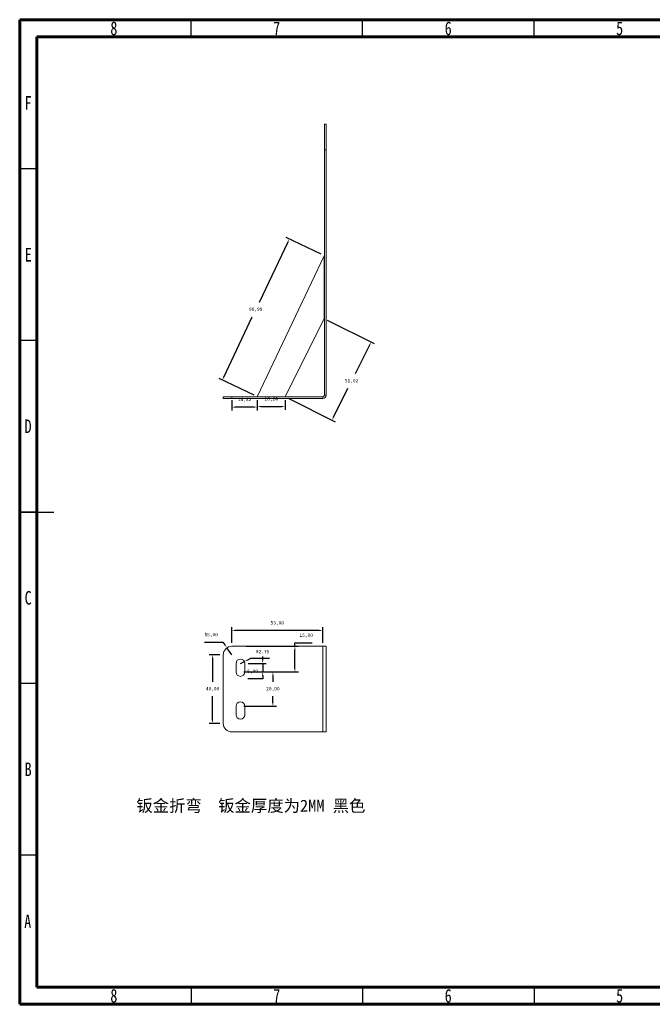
# Model space of a CAD drawing. Header units: millimetres. Extents: x 15 to 415, y 5 to 292.
# Tile 1 of 2: x 15 to 199, y 5 to 292. Entities that reach past the tile are written whole.
import ezdxf

# ---------------------------------------------------------------- set-up
doc = ezdxf.new("R2010")
doc.units = ezdxf.units.MM
doc.header["$PDSIZE"] = -1
doc.styles.add('SLDTEXTSTYLE0', font='TXT', dxfattribs={"width": 0.75})
doc.dimstyles.new('ISO-25', dxfattribs={"dimtxt": 2.5, "dimasz": 2.5, "dimexe": 1.25, "dimexo": 0.625, "dimtad": 1, "dimtxsty": 'Standard', "dimcen": 2.5, "dimadec": 0, "dimazin": 0, "dimtfac": 1, "dimtmove": 0, "dimatfit": 3, "dimfxl": 0, "dimarcsym": 0})

# ---------------------------------------------------------------- blocks, each defined once
blk = doc.blocks.new('*D6')
at = {"color": 4, "lineweight": -2, "transparency": 16777216}
for p, q in [((68.92, 110.55), (74.28, 110.55)), ((74.28, 110.55), (74.85, 109.74)), ((76.87, 106.87), (75.43, 108.92))]:
    blk.add_line(p, q, dxfattribs=at)
at = {"color": 4, "transparency": 16777216}
blk.add_solid([(74.99, 109.83), (74.72, 109.64), (75.43, 108.92)], dxfattribs=at)
at = {"layer": 'Defpoints', "color": 0, "transparency": 16777216}
for p in [(75.43, 108.92), (76.87, 106.87)]:
    blk.add_point(p, dxfattribs=at)
at = {"color": 4, "transparency": 16777216, "insert": (70.84, 112.66), "char_height": 1, "attachment_point": 5}
blk.add_mtext('R5,00', dxfattribs=at)
blk = doc.blocks.new('*D7')
at = {"color": 4, "lineweight": -2, "transparency": 16777216}
for p, q in [((76.87, 110.37), (76.87, 114.97)), ((103.37, 110.37), (103.37, 114.97)), ((102.37, 113.97), (77.87, 113.97))]:
    blk.add_line(p, q, dxfattribs=at)
at = {"color": 4, "transparency": 16777216}
for points in [[(77.87, 114.14), (77.87, 113.8), (76.87, 113.97)], [(102.37, 114.14), (102.37, 113.8), (103.37, 113.97)]]:
    blk.add_solid(points, dxfattribs=at)
at = {"layer": 'Defpoints', "color": 0, "transparency": 16777216}
for p in [(76.87, 113.97), (76.87, 109.37), (103.37, 109.37)]:
    blk.add_point(p, dxfattribs=at)
at = {"color": 4, "transparency": 16777216, "insert": (90.12, 116.08), "char_height": 1, "attachment_point": 5}
blk.add_mtext('53,00', dxfattribs=at)
blk = doc.blocks.new('*D8')
at = {"color": 4, "lineweight": -2, "transparency": 16777216}
for p, q in [((79.37, 104.37), (80.52, 104.92)), ((82.33, 105.78), (81.42, 105.35)), ((87.85, 105.78), (82.33, 105.78))]:
    blk.add_line(p, q, dxfattribs=at)
at = {"color": 4, "transparency": 16777216}
blk.add_solid([(81.35, 105.5), (81.5, 105.2), (80.52, 104.92)], dxfattribs=at)
at = {"layer": 'Defpoints', "color": 0, "transparency": 16777216}
for p in [(79.37, 104.37), (80.52, 104.92)]:
    blk.add_point(p, dxfattribs=at)
at = {"color": 4, "transparency": 16777216, "insert": (85.85, 107.8), "char_height": 1, "attachment_point": 5}
blk.add_mtext('R2.75', dxfattribs=at)
blk = doc.blocks.new('*D9')
at = {"color": 4, "lineweight": -2, "transparency": 16777216}
for p, q in [((85.86, 105.37), (85.86, 106.37)), ((81.64, 104.37), (86.86, 104.37)), ((85.86, 104.37), (85.86, 101.87)), ((81.64, 101.87), (86.86, 101.87)), ((85.86, 100.87), (85.86, 99.87)), ((85.86, 99.87), (81.5, 99.87))]:
    blk.add_line(p, q, dxfattribs=at)
at = {"color": 4, "transparency": 16777216}
for points in [[(85.69, 105.37), (86.03, 105.37), (85.86, 104.37)], [(85.69, 100.87), (86.03, 100.87), (85.86, 101.87)]]:
    blk.add_solid(points, dxfattribs=at)
at = {"layer": 'Defpoints', "color": 0, "transparency": 16777216}
for p in [(80.64, 104.37), (80.64, 101.87), (85.86, 101.87)]:
    blk.add_point(p, dxfattribs=at)
at = {"color": 4, "transparency": 16777216, "insert": (82.92, 101.98), "char_height": 1, "attachment_point": 5}
blk.add_mtext('5,00', dxfattribs=at)
blk = doc.blocks.new('*D10')
at = {"color": 4, "lineweight": -2, "transparency": 16777216}
for p, q in [((80.37, 101.87), (89.85, 101.87)), ((88.85, 100.87), (88.85, 98.98)), ((88.85, 92.87), (88.85, 94.77)), ((80.37, 91.87), (89.85, 91.87))]:
    blk.add_line(p, q, dxfattribs=at)
at = {"color": 4, "transparency": 16777216}
for points in [[(88.68, 100.87), (89.02, 100.87), (88.85, 101.87)], [(88.68, 92.87), (89.02, 92.87), (88.85, 91.87)]]:
    blk.add_solid(points, dxfattribs=at)
at = {"layer": 'Defpoints', "color": 0, "transparency": 16777216}
for p in [(79.37, 101.87), (79.37, 91.87), (88.85, 91.87)]:
    blk.add_point(p, dxfattribs=at)
at = {"color": 4, "transparency": 16777216, "insert": (88.85, 96.87), "char_height": 1, "attachment_point": 5}
blk.add_mtext('20,00', dxfattribs=at)
blk = doc.blocks.new('*D11')
at = {"color": 4, "lineweight": -2, "transparency": 16777216}
for p, q in [((81.08, 109.37), (96.27, 109.37)), ((95.27, 109.37), (95.27, 110.37)), ((95.27, 110.37), (100.29, 110.37)), ((95.27, 102.87), (95.27, 108.37)), ((80.37, 101.87), (96.27, 101.87))]:
    blk.add_line(p, q, dxfattribs=at)
at = {"color": 4, "transparency": 16777216}
for points in [[(95.1, 108.37), (95.44, 108.37), (95.27, 109.37)], [(95.1, 102.87), (95.44, 102.87), (95.27, 101.87)]]:
    blk.add_solid(points, dxfattribs=at)
at = {"layer": 'Defpoints', "color": 0, "transparency": 16777216}
for p in [(80.08, 109.37), (95.27, 109.37), (79.37, 101.87)]:
    blk.add_point(p, dxfattribs=at)
at = {"color": 4, "transparency": 16777216, "insert": (98.54, 112.48), "char_height": 1, "attachment_point": 5}
blk.add_mtext('15,00', dxfattribs=at)
blk = doc.blocks.new('*D12')
at = {"color": 4, "lineweight": -2, "transparency": 16777216}
for p, q in [((73.37, 106.87), (70.25, 106.87)), ((71.25, 105.87), (71.25, 98.98)), ((71.25, 87.87), (71.25, 94.77)), ((73.37, 86.87), (70.25, 86.87))]:
    blk.add_line(p, q, dxfattribs=at)
at = {"color": 4, "transparency": 16777216}
for points in [[(71.09, 105.87), (71.42, 105.87), (71.25, 106.87)], [(71.09, 87.87), (71.42, 87.87), (71.25, 86.87)]]:
    blk.add_solid(points, dxfattribs=at)
at = {"layer": 'Defpoints', "color": 0, "transparency": 16777216}
for p in [(74.37, 106.87), (71.25, 86.87), (74.37, 86.87)]:
    blk.add_point(p, dxfattribs=at)
at = {"color": 4, "transparency": 16777216, "insert": (71.25, 96.87), "char_height": 1, "attachment_point": 5}
blk.add_mtext('40,00', dxfattribs=at)
blk = doc.blocks.new('*D18')
at = {"color": 4, "lineweight": -2, "transparency": 16777216}
for p, q in [((93.17, 227.13), (84.83, 209.6)), ((102.91, 223.61), (92.7, 228.47)), ((74.49, 187.85), (82.83, 205.39)), ((83.38, 182.52), (73.16, 187.38))]:
    blk.add_line(p, q, dxfattribs=at)
at = {"color": 4, "transparency": 16777216}
for points in [[(93.02, 227.21), (93.32, 227.06), (93.6, 228.04)], [(74.34, 187.93), (74.64, 187.78), (74.06, 186.95)]]:
    blk.add_solid(points, dxfattribs=at)
at = {"layer": 'Defpoints', "color": 0, "transparency": 16777216}
for p in [(93.6, 228.04), (103.81, 223.18), (84.28, 182.09)]:
    blk.add_point(p, dxfattribs=at)
at = {"color": 4, "transparency": 16777216, "insert": (83.83, 207.49), "char_height": 1, "attachment_point": 5}
blk.add_mtext('90,99', dxfattribs=at)
blk = doc.blocks.new('*D19')
at = {"color": 4, "lineweight": -2, "transparency": 16777216}
for p, q in [((104.71, 204.46), (118.39, 197.61)), ((117.05, 197.16), (112.84, 188.76)), ((106.52, 176.14), (110.73, 184.55)), ((93.29, 181.65), (106.97, 174.8))]:
    blk.add_line(p, q, dxfattribs=at)
at = {"color": 4, "transparency": 16777216}
for points in [[(116.9, 197.24), (117.2, 197.09), (117.49, 198.06)], [(106.38, 176.22), (106.67, 176.07), (106.08, 175.25)]]:
    blk.add_solid(points, dxfattribs=at)
at = {"layer": 'Defpoints', "color": 0, "transparency": 16777216}
for p in [(103.81, 204.91), (92.4, 182.09), (106.08, 175.25)]:
    blk.add_point(p, dxfattribs=at)
at = {"color": 4, "transparency": 16777216, "insert": (111.79, 186.65), "char_height": 1, "attachment_point": 5}
blk.add_mtext('51,02', dxfattribs=at)
blk = doc.blocks.new('*D20')
at = {"color": 4, "lineweight": -2, "transparency": 16777216}
for p, q in [((76.87, 181.09), (76.87, 178.07)), ((84.28, 181.09), (84.28, 178.07)), ((83.28, 179.07), (77.87, 179.07))]:
    blk.add_line(p, q, dxfattribs=at)
at = {"color": 4, "transparency": 16777216}
for points in [[(77.87, 179.24), (77.87, 178.9), (76.87, 179.07)], [(83.28, 179.24), (83.28, 178.9), (84.28, 179.07)]]:
    blk.add_solid(points, dxfattribs=at)
at = {"layer": 'Defpoints', "color": 0, "transparency": 16777216}
for p in [(76.87, 182.09), (84.28, 182.09), (76.87, 179.07)]:
    blk.add_point(p, dxfattribs=at)
at = {"color": 4, "transparency": 16777216, "insert": (80.57, 181.18), "char_height": 1, "attachment_point": 5}
blk.add_mtext('14,82', dxfattribs=at)
blk = doc.blocks.new('*D21')
at = {"color": 4, "lineweight": -2, "transparency": 16777216}
for p, q in [((84.28, 181.09), (84.28, 178.25)), ((92.4, 181.09), (92.4, 178.25)), ((85.28, 179.25), (91.4, 179.25))]:
    blk.add_line(p, q, dxfattribs=at)
at = {"color": 4, "transparency": 16777216}
for points in [[(85.28, 179.42), (85.28, 179.09), (84.28, 179.25)], [(91.4, 179.42), (91.4, 179.09), (92.4, 179.25)]]:
    blk.add_solid(points, dxfattribs=at)
at = {"layer": 'Defpoints', "color": 0, "transparency": 16777216}
for p in [(84.28, 182.09), (92.4, 182.09), (92.4, 179.25)]:
    blk.add_point(p, dxfattribs=at)
at = {"color": 4, "transparency": 16777216, "insert": (88.34, 181.36), "char_height": 1, "attachment_point": 5}
blk.add_mtext('16,24', dxfattribs=at)

msp = doc.modelspace()

# ---------------------------------------------------------------- linework, layer by layer
at = {"color": 7, "linetype": 'Continuous', "lineweight": 60}
for p, q in [((15, 5), (15, 292)), ((15, 292), (415, 292)), ((20, 10), (20, 287)), ((20, 287), (410, 287)), ((410, 10), (20, 10)), ((415, 5), (15, 5))]:
    msp.add_line(p, q, dxfattribs=at)
at = {"color": 7, "linetype": 'Continuous', "lineweight": 30}
for p, q in [((65, 287), (65, 292)), ((115, 287), (115, 292)), ((165, 287), (165, 292)), ((20, 248.5), (15, 248.5)), ((20, 198.5), (15, 198.5)), ((15, 148.5), (25, 148.5)), ((20, 148.5), (15, 148.5)), ((20, 98.5), (15, 98.5)), ((20, 48.5), (15, 48.5)), ((65, 10), (65, 5)), ((115, 10), (115, 5)), ((165, 10), (165, 5))]:
    msp.add_line(p, q, dxfattribs=at)
at = {"color": 7, "linetype": 'Continuous', "lineweight": 15}
for p, q in [((103.8692, 254.0941), (103.8692, 261.5941)), ((103.8692, 261.5941), (104.3692, 261.5941)), ((104.3692, 261.5941), (104.3692, 254.0941)), ((104.3692, 254.0941), (103.8692, 254.0941)), ((103.8692, 182.5941), (103.8692, 254.0941)), ((104.3692, 182.5941), (104.3692, 254.0941)), ((84.2785, 182.0941), (103.8148, 223.1803)), ((103.8148, 223.1803), (103.8148, 204.9058)), ((103.8148, 204.9058), (92.3973, 182.0941)), ((74.3692, 181.5941), (74.3692, 182.0941)), ((74.3692, 182.0941), (76.8692, 182.0941)), ((76.8692, 181.5941), (74.3692, 181.5941)), ((76.8692, 182.0941), (76.8692, 181.5941)), ((103.3692, 182.0941), (76.8692, 182.0941)), ((103.3692, 181.5941), (76.8692, 181.5941)), ((103.3692, 182.0941), (103.3692, 181.5941)), ((103.8692, 182.5941), (104.3692, 182.5941)), ((103.3692, 109.3741), (76.8692, 109.3741)), ((103.3692, 84.3741), (103.3692, 109.3741)), ((103.3692, 109.3741), (104.3692, 109.3741)), ((104.3692, 109.3741), (104.3692, 84.3741)), ((74.3692, 106.8741), (74.3692, 86.8741)), ((78.0942, 104.3741), (78.0942, 101.8741)), ((80.6442, 101.8741), (80.6442, 104.3741)), ((78.0942, 91.8741), (78.0942, 89.3741)), ((80.6442, 89.3741), (80.6442, 91.8741)), ((76.8692, 84.3741), (103.3692, 84.3741)), ((104.3692, 84.3741), (103.3692, 84.3741))]:
    msp.add_line(p, q, dxfattribs=at)
for centre, radius, start, end in [((103.3692, 182.5941), 1, 270, 0), ((103.3692, 182.5941), 0.5, 270, 0), ((76.8692, 106.8741), 2.5, 90, 180), ((79.3692, 104.3741), 1.275, 0, 180), ((79.3692, 101.8741), 1.275, 180, 0), ((79.3692, 91.8741), 1.275, 0, 180), ((79.3692, 89.3741), 1.275, 180, 0), ((76.8692, 86.8741), 2.5, 180, 270)]:
    msp.add_arc(centre, radius, start, end, dxfattribs=at)

# ---------------------------------------------------------------- texts
at = {"color": 7, "linetype": 'Continuous', "lineweight": 0, "char_height": 3.9688, "attachment_point": 2, "style": 'SLDTEXTSTYLE0'}
for s, insert in [('8', (42.46, 291.4739)), ('7', (89.96, 291.4739)), ('6', (139.96, 291.4739)), ('5', (189.96, 291.4739)), ('F', (17.4577, 269.7239)), ('E', (17.5078, 225.4739)), ('D', (17.4527, 175.4739)), ('C', (17.4587, 125.4739)), ('B', (17.4706, 75.4739)), ('A', (17.3397, 31.1677)), ('8', (42.46, 9.4739)), ('7', (89.96, 9.4739)), ('6', (139.96, 9.4739)), ('5', (189.96, 9.4739))]:
    msp.add_mtext(s, dxfattribs=dict(at, insert=insert))
at = {"insert": (49.0213, 64.6324), "char_height": 3.5, "attachment_point": 1}
msp.add_mtext_dynamic_manual_height_columns('{\\fSimSun|b0|i0|c134|p2;钣金折弯}  {\\fSimSun|b0|i0|c134|p2;钣金厚度为}2MM {\\fSimSun|b0|i0|c134|p2;黑色}', width=113.986435, gutter_width=17.5, heights=[0], dxfattribs=at)

# ---------------------------------------------------------------- dimensions: what is measured, and where the dimension line sits
for p1, p2, distance, picture, middle in [((84.2785, 182.0941), (103.8148, 223.1803), 11.3103, '*D18', (83.8323, 207.494)), ((103.8148, 204.9058), (92.3973, 182.0941), 15.2979, '*D19', (111.7861, 186.6529)), ((80.6442, 104.3741), (80.6442, 101.8741), 5.2159, '*D9', (82.9195, 101.9815))]:
    dim = msp.add_aligned_dim(p1=p1, p2=p2, distance=distance, dimstyle='ISO-25', override={"dimtxt": 1, "dimasz": 1, "dimexe": 1, "dimexo": 1, "dimgap": 1.524, "dimtih": 1, "dimtoh": 1, "dimlfac": 2, "dimzin": 0, "dimclrd": 4, "dimclre": 4, "dimclrt": 4, "dimadec": 2, "dimtzin": 0})
    dim.commit()
    dim.dimension.update_dxf_attribs({"geometry": picture, "text_midpoint": middle})
for base, p1, p2, picture, middle in [((76.8692, 179.0693), (84.2785, 182.0941), (76.8692, 182.0941), '*D20', (80.5738, 181.1766)), ((92.3973, 179.2542), (84.2785, 182.0941), (92.3973, 182.0941), '*D21', (88.3379, 181.3615)), ((76.8692, 113.9714), (103.3692, 109.3741), (76.8692, 109.3741), '*D7', (90.1192, 116.0788))]:
    dim = msp.add_linear_dim(base=base, p1=p1, p2=p2, dimstyle='ISO-25', override={"dimtxt": 1, "dimasz": 1, "dimexe": 1, "dimexo": 1, "dimgap": 1.524, "dimtih": 1, "dimtoh": 1, "dimlfac": 2, "dimzin": 0, "dimclrd": 4, "dimclre": 4, "dimclrt": 4, "dimadec": 2, "dimtzin": 0})
    dim.commit()
    dim.dimension.update_dxf_attribs({"geometry": picture, "text_midpoint": middle})
dim = msp.add_radius_dim(center=(76.8692, 106.8741), mpoint=(75.4294, 108.9179), dimstyle='ISO-25', override={"dimtxt": 1, "dimasz": 1, "dimexe": 1, "dimexo": 1, "dimgap": 1.524, "dimtih": 1, "dimtoh": 1, "dimlfac": 2, "dimzin": 0, "dimclrd": 4, "dimclre": 4, "dimclrt": 4, "dimadec": 2, "dimtzin": 0})
dim.commit()
dim.dimension.update_dxf_attribs({"geometry": '*D6', "text_midpoint": (70.8369, 110.5529)})
for base, p1, p2, picture, middle in [((95.2706, 109.3741), (79.3692, 101.8741), (80.0848, 109.3741), '*D11', (98.5446, 112.4815)), ((71.2518, 86.8741), (74.3692, 106.8741), (74.3692, 86.8741), '*D12', (71.2518, 96.8741)), ((88.8498, 91.8741), (79.3692, 101.8741), (79.3692, 91.8741), '*D10', (88.8498, 96.8741))]:
    dim = msp.add_linear_dim(base=base, p1=p1, p2=p2, angle=90, dimstyle='ISO-25', override={"dimtxt": 1, "dimasz": 1, "dimexe": 1, "dimexo": 1, "dimgap": 1.524, "dimtih": 1, "dimtoh": 1, "dimlfac": 2, "dimzin": 0, "dimclrd": 4, "dimclre": 4, "dimclrt": 4, "dimadec": 2, "dimtzin": 0})
    dim.commit()
    dim.dimension.update_dxf_attribs({"geometry": picture, "text_midpoint": middle})
dim = msp.add_radius_dim(center=(79.3692, 104.3741), mpoint=(80.5208, 104.9214), text='R2.75', dimstyle='ISO-25', override={"dimtxt": 1, "dimasz": 1, "dimexe": 1, "dimexo": 1, "dimgap": 1.524, "dimtih": 1, "dimtoh": 1, "dimlfac": 2, "dimzin": 0, "dimclrd": 4, "dimclre": 4, "dimclrt": 4, "dimadec": 2, "dimtzin": 0})
dim.commit()
dim.dimension.update_dxf_attribs({"geometry": '*D8', "text_midpoint": (85.8512, 107.8038)})

doc.saveas('drawing.dxf')
